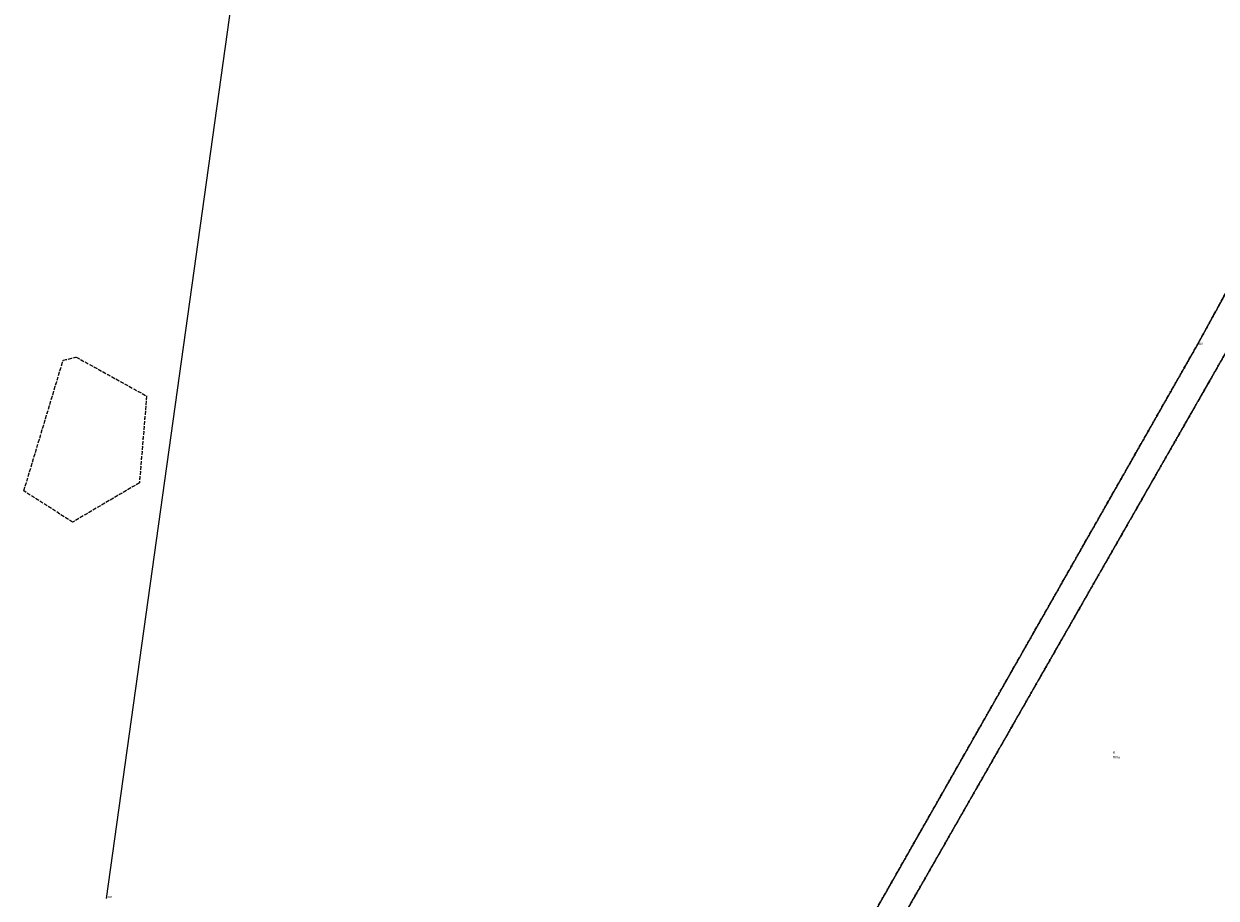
# Model space of a CAD drawing. Header units: metres. Extents: x 5590113 to 5596324, y 5910954 to 5916249.
# Tile 38 of 256: x 5591873 to 5592348, y 5913316 to 5913665. Entities that reach past the tile are written whole.
import ezdxf
from ezdxf.enums import TextEntityAlignment as Align

# ---------------------------------------------------------------- set-up
doc = ezdxf.new("R2010")
doc.units = ezdxf.units.M
for name, pattern in [('219-500', [0]), ('egkk-500', [2, 1.5, -0.5]), ('egug-500', [1, 0.5, -0.5])]:
    doc.linetypes.add(name, pattern=pattern)
doc.layers.get('0').update_dxf_attribs({"color": 2, "lineweight": 5})
doc.styles.get("Standard").update_dxf_attribs({"font": 'Working1250', "width": 0.75})

# ---------------------------------------------------------------- blocks, each defined once
blk = doc.blocks.new('203')
at = {"linetype": 'Continuous', "lineweight": 0}
h = blk.add_hatch(color=0, dxfattribs=at)
edge = h.paths.add_edge_path()
edge.add_arc((0, 0), 0.045, 0, 360)

msp = doc.modelspace()

# ---------------------------------------------------------------- linework, layer by layer
at = {"layer": '217-kontur klasyfikacyjny', "color": 92, "linetype": 'egkk-500', "lineweight": 18, "flags": 128}
for points in [[(5592340.41, 5913536.58), (5592484.85, 5913799.79)], [(5592380.19, 5913583.16), (5592152.55, 5913185.34)], [(5592144.3, 5913191.9), (5592340.41, 5913536.58)], [(5591873.07, 5913478.56), (5591888.72, 5913530.61)], [(5591888.72, 5913530.61), (5591893.94, 5913531.86)], [(5591893.94, 5913531.86), (5591921.97, 5913516.37)], [(5591921.97, 5913516.37), (5591919.08, 5913481.79)], [(5591892.48, 5913466.13), (5591873.07, 5913478.56)], [(5591919.08, 5913481.79), (5591892.48, 5913466.13)]]:
    msp.add_lwpolyline(points, dxfattribs=at)
at = {"layer": '218-kontur użytku gruntowego', "color": 3, "linetype": 'egug-500', "lineweight": 18, "flags": 128}
for points in [[(5592340.41, 5913536.58), (5592484.85, 5913799.79)], [(5592484.85, 5913799.79), (5592340.41, 5913536.58)], [(5592152.55, 5913185.34), (5592380.19, 5913583.16)], [(5592380.19, 5913583.16), (5592152.55, 5913185.34)], [(5592144.3, 5913191.9), (5592340.41, 5913536.58)], [(5592340.41, 5913536.58), (5592144.3, 5913191.9)], [(5591873.07, 5913478.56), (5591888.72, 5913530.61)], [(5591888.72, 5913530.61), (5591893.94, 5913531.86)], [(5591893.94, 5913531.86), (5591921.97, 5913516.37)], [(5591921.97, 5913516.37), (5591919.08, 5913481.79)], [(5591892.48, 5913466.13), (5591873.07, 5913478.56)], [(5591919.08, 5913481.79), (5591892.48, 5913466.13)]]:
    msp.add_lwpolyline(points, dxfattribs=at)
at = {"layer": '219-działka ewidencyjna', "color": 7, "linetype": '219-500', "lineweight": 18, "flags": 128}
for points in [[(5592484.85, 5913799.79), (5592340.41, 5913536.58)], [(5591970.69, 5913780.17), (5591905.85, 5913316.26)], [(5592380.19, 5913583.16), (5592152.55, 5913185.34)], [(5592340.41, 5913536.58), (5592144.3, 5913191.9)]]:
    msp.add_lwpolyline(points, dxfattribs=at)

# ---------------------------------------------------------------- block references
at = {"layer": '203-punkt graniczny', "color": 7, "linetype": 'CONTINUOUS', "lineweight": 18}
msp.add_blockref('203', (5592340.41, 5913536.58), dxfattribs=at)

# ---------------------------------------------------------------- texts
at = {"layer": '203-punkt graniczny-Atr103', "color": 7, "width": 0.9}
for s, p in [('d418', (5592340.41, 5913536.58)), ('d418', (5592340.41, 5913536.58)), ('d406', (5591905.85, 5913316.26)), ('d406', (5591905.85, 5913316.26))]:
    msp.add_text(s, height=0.75, dxfattribs=at).set_placement(p, align=Align.BOTTOM_LEFT)
at = {"layer": '209-oznaczenie konturu klasyfikacyjnego', "color": 92, "linetype": 'CONTINUOUS', "lineweight": 18, "width": 0.79}
msp.add_text('RIVa', height=1, dxfattribs=at).set_placement((5592306.76, 5913373.01), align=Align.TOP_LEFT)
at = {"layer": '210-oznaczenie konturu użytku gruntowego', "color": 3, "linetype": 'CONTINUOUS', "lineweight": 18, "width": 0.79}
msp.add_text('R', height=1, dxfattribs=at).set_placement((5592306.76, 5913373.91))

doc.saveas('drawing.dxf')
